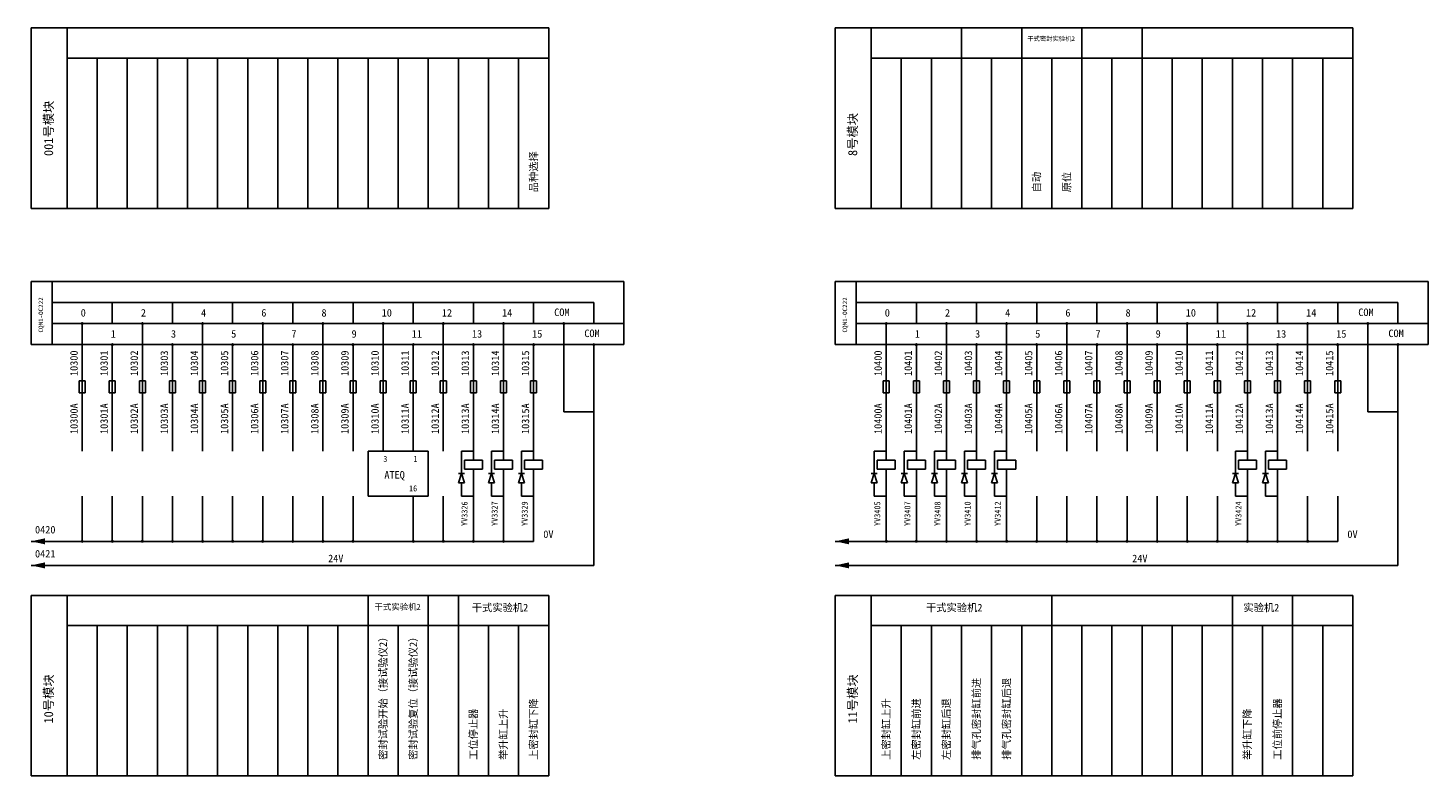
# Model space of a CAD drawing. Header units: millimetres. Extents: x 238 to 703, y -83 to 446.
# Tile 1 of 3: x 238 to 703, y -83 to 166. Entities that reach past the tile are written whole.
import ezdxf

# ---------------------------------------------------------------- set-up
doc = ezdxf.new("R2010")
doc.units = ezdxf.units.MM
doc.header["$LTSCALE"] = 0.1

msp = doc.modelspace()

# ---------------------------------------------------------------- linework, layer by layer
for p, q in [((238.8, 166.12), (250.8, 166.12)), ((238.8, 106.12), (238.8, 166.12)), ((250.8, 156.12), (250.8, 166.12)), ((260.8, 166.12), (250.8, 166.12)), ((270.8, 166.12), (260.8, 166.12)), ((280.8, 166.12), (270.8, 166.12)), ((290.8, 166.12), (280.8, 166.12)), ((300.8, 166.12), (290.8, 166.12)), ((310.8, 166.12), (300.8, 166.12)), ((320.8, 166.12), (310.8, 166.12)), ((330.8, 166.12), (320.8, 166.12)), ((340.8, 166.12), (330.8, 166.12)), ((350.8, 166.12), (340.8, 166.12)), ((360.8, 166.12), (350.8, 166.12)), ((370.8, 166.12), (360.8, 166.12)), ((380.8, 166.12), (370.8, 166.12)), ((390.8, 166.12), (380.8, 166.12)), ((400.8, 166.12), (390.8, 166.12)), ((410.8, 166.12), (400.8, 166.12)), ((410.8, 156.12), (410.8, 166.12)), ((505.97, 106.12), (505.97, 166.12)), ((505.97, 166.12), (517.97, 166.12)), ((527.97, 166.12), (517.97, 166.12)), ((517.97, 156.12), (517.97, 166.12)), ((537.97, 166.12), (527.97, 166.12)), ((547.97, 166.12), (537.97, 166.12)), ((557.97, 166.12), (547.97, 166.12)), ((547.97, 156.12), (547.97, 166.12)), ((567.97, 166.12), (557.97, 166.12)), ((567.97, 156.12), (567.97, 166.12)), ((577.97, 166.12), (567.97, 166.12)), ((587.97, 166.12), (577.97, 166.12)), ((587.97, 156.12), (587.97, 166.12)), ((597.97, 166.12), (587.97, 166.12)), ((607.97, 166.12), (597.97, 166.12)), ((617.97, 166.12), (607.97, 166.12)), ((607.97, 156.12), (607.97, 166.12)), ((627.97, 166.12), (617.97, 166.12)), ((637.97, 166.12), (627.97, 166.12)), ((647.97, 166.12), (637.97, 166.12)), ((657.97, 166.12), (647.97, 166.12)), ((667.97, 166.12), (657.97, 166.12)), ((677.97, 166.12), (667.97, 166.12)), ((677.97, 156.12), (677.97, 166.12)), ((250.8, 156.12), (250.8, 106.12)), ((260.8, 156.12), (250.8, 156.12)), ((270.8, 156.12), (260.8, 156.12)), ((260.8, 156.12), (260.8, 106.12)), ((260.8, 106.12), (260.8, 156.12)), ((280.8, 156.12), (270.8, 156.12)), ((270.8, 156.12), (270.8, 106.12)), ((270.8, 106.12), (270.8, 156.12)), ((290.8, 156.12), (280.8, 156.12)), ((280.8, 156.12), (280.8, 106.12)), ((280.8, 106.12), (280.8, 156.12)), ((300.8, 156.12), (290.8, 156.12)), ((290.8, 156.12), (290.8, 106.12)), ((290.8, 106.12), (290.8, 156.12)), ((310.8, 156.12), (300.8, 156.12)), ((300.8, 156.12), (300.8, 106.12)), ((300.8, 106.12), (300.8, 156.12)), ((320.8, 156.12), (310.8, 156.12)), ((310.8, 156.12), (310.8, 106.12)), ((310.8, 106.12), (310.8, 156.12)), ((330.8, 156.12), (320.8, 156.12)), ((320.8, 156.12), (320.8, 106.12)), ((320.8, 106.12), (320.8, 156.12)), ((340.8, 156.12), (330.8, 156.12)), ((330.8, 156.12), (330.8, 106.12)), ((330.8, 106.12), (330.8, 156.12)), ((350.8, 156.12), (340.8, 156.12)), ((340.8, 156.12), (340.8, 106.12)), ((340.8, 106.12), (340.8, 156.12)), ((360.8, 156.12), (350.8, 156.12)), ((350.8, 156.12), (350.8, 106.12)), ((350.8, 106.12), (350.8, 156.12)), ((370.8, 156.12), (360.8, 156.12)), ((360.8, 156.12), (360.8, 106.12)), ((360.8, 106.12), (360.8, 156.12)), ((380.8, 156.12), (370.8, 156.12)), ((370.8, 156.12), (370.8, 106.12)), ((370.8, 106.12), (370.8, 156.12)), ((390.8, 156.12), (380.8, 156.12)), ((380.8, 156.12), (380.8, 106.12)), ((380.8, 106.12), (380.8, 156.12)), ((400.8, 156.12), (390.8, 156.12)), ((390.8, 156.12), (390.8, 106.12)), ((390.8, 106.12), (390.8, 156.12)), ((410.8, 156.12), (400.8, 156.12)), ((400.8, 106.12), (400.8, 156.12)), ((410.8, 106.12), (410.8, 156.12)), ((527.97, 156.12), (517.97, 156.12)), ((517.97, 156.12), (517.97, 106.12)), ((527.97, 106.12), (527.97, 156.12)), ((527.97, 156.12), (527.97, 106.12)), ((537.97, 156.12), (527.97, 156.12)), ((537.97, 106.12), (537.97, 156.12)), ((537.97, 156.12), (537.97, 106.12)), ((547.97, 156.12), (537.97, 156.12)), ((547.97, 106.12), (547.97, 156.12)), ((547.97, 156.12), (547.97, 106.12)), ((557.97, 156.12), (547.97, 156.12)), ((557.97, 106.12), (557.97, 156.12)), ((557.97, 156.12), (557.97, 106.12)), ((567.97, 156.12), (557.97, 156.12)), ((567.97, 106.12), (567.97, 156.12)), ((567.97, 156.12), (567.97, 106.12)), ((577.97, 156.12), (567.97, 156.12)), ((577.97, 106.12), (577.97, 156.12)), ((577.97, 156.12), (577.97, 106.12)), ((587.97, 156.12), (577.97, 156.12)), ((587.97, 106.12), (587.97, 156.12)), ((587.97, 156.12), (587.97, 106.12)), ((597.97, 156.12), (587.97, 156.12)), ((597.97, 106.12), (597.97, 156.12)), ((597.97, 156.12), (597.97, 106.12)), ((607.97, 156.12), (597.97, 156.12)), ((607.97, 106.12), (607.97, 156.12)), ((607.97, 156.12), (607.97, 106.12)), ((617.97, 156.12), (607.97, 156.12)), ((617.97, 106.12), (617.97, 156.12)), ((617.97, 156.12), (617.97, 106.12)), ((627.97, 156.12), (617.97, 156.12)), ((627.97, 106.12), (627.97, 156.12)), ((627.97, 156.12), (627.97, 106.12)), ((637.97, 156.12), (627.97, 156.12)), ((637.97, 106.12), (637.97, 156.12)), ((637.97, 156.12), (637.97, 106.12)), ((647.97, 156.12), (637.97, 156.12)), ((647.97, 106.12), (647.97, 156.12)), ((647.97, 156.12), (647.97, 106.12)), ((657.97, 156.12), (647.97, 156.12)), ((657.97, 106.12), (657.97, 156.12)), ((657.97, 156.12), (657.97, 106.12)), ((667.97, 156.12), (657.97, 156.12)), ((667.97, 106.12), (667.97, 156.12)), ((677.97, 156.12), (667.97, 156.12)), ((677.97, 106.12), (677.97, 156.12)), ((400.8, 148.12), (400.8, 106.12)), ((667.97, 148.12), (667.97, 106.12)), ((238.8, 106.12), (250.8, 106.12)), ((250.8, 106.12), (260.8, 106.12)), ((260.8, 106.12), (270.8, 106.12)), ((270.8, 106.12), (280.8, 106.12)), ((280.8, 106.12), (290.8, 106.12)), ((290.8, 106.12), (300.8, 106.12)), ((300.8, 106.12), (310.8, 106.12)), ((310.8, 106.12), (320.8, 106.12)), ((320.8, 106.12), (330.8, 106.12)), ((330.8, 106.12), (340.8, 106.12)), ((340.8, 106.12), (350.8, 106.12)), ((350.8, 106.12), (360.8, 106.12)), ((360.8, 106.12), (370.8, 106.12)), ((370.8, 106.12), (380.8, 106.12)), ((380.8, 106.12), (390.8, 106.12)), ((390.8, 106.12), (400.8, 106.12)), ((400.8, 106.12), (410.8, 106.12)), ((505.97, 106.12), (517.97, 106.12)), ((517.97, 106.12), (527.97, 106.12)), ((527.97, 106.12), (537.97, 106.12)), ((537.97, 106.12), (547.97, 106.12)), ((547.97, 106.12), (557.97, 106.12)), ((557.97, 106.12), (567.97, 106.12)), ((567.97, 106.12), (577.97, 106.12)), ((577.97, 106.12), (587.97, 106.12)), ((587.97, 106.12), (597.97, 106.12)), ((597.97, 106.12), (607.97, 106.12)), ((607.97, 106.12), (617.97, 106.12)), ((617.97, 106.12), (627.97, 106.12)), ((627.97, 106.12), (637.97, 106.12)), ((637.97, 106.12), (647.97, 106.12)), ((647.97, 106.12), (657.97, 106.12)), ((657.97, 106.12), (667.97, 106.12)), ((667.97, 106.12), (677.97, 106.12)), ((238.8, 60.87), (238.8, 81.87)), ((245.8, 81.87), (238.8, 81.87)), ((245.8, 81.87), (435.8, 81.87)), ((245.8, 81.87), (245.8, 60.87)), ((435.8, 74.87), (435.8, 81.87)), ((512.97, 81.87), (505.97, 81.87)), ((505.97, 60.87), (505.97, 81.87)), ((512.97, 81.87), (512.97, 60.87)), ((512.97, 81.87), (702.97, 81.87)), ((702.97, 74.87), (702.97, 81.87)), ((425.8, 74.87), (245.8, 74.87)), ((265.8, 74.87), (265.8, 67.87)), ((285.8, 74.87), (285.8, 67.87)), ((305.8, 74.87), (305.8, 67.87)), ((325.8, 74.87), (325.8, 67.87)), ((345.8, 74.87), (345.8, 67.87)), ((365.8, 74.87), (365.8, 67.87)), ((385.8, 74.87), (385.8, 67.87)), ((405.8, 74.87), (405.8, 67.87)), ((425.8, 74.87), (425.8, 67.87)), ((435.8, 67.87), (435.8, 74.87)), ((692.97, 74.87), (512.97, 74.87)), ((532.97, 74.87), (532.97, 67.87)), ((552.97, 74.87), (552.97, 67.87)), ((572.97, 74.87), (572.97, 67.87)), ((592.97, 74.87), (592.97, 67.87)), ((612.97, 74.87), (612.97, 67.87)), ((632.97, 74.87), (632.97, 67.87)), ((652.97, 74.87), (652.97, 67.87)), ((672.97, 74.87), (672.97, 67.87)), ((692.97, 74.87), (692.97, 67.87)), ((702.97, 67.87), (702.97, 74.87)), ((435.8, 67.87), (245.8, 67.87)), ((255.8, 67.87), (255.8, 60.87)), ((275.8, 60.87), (275.8, 67.87)), ((275.8, 67.87), (275.8, 60.87)), ((295.8, 60.87), (295.8, 67.87)), ((295.8, 67.87), (295.8, 60.87)), ((315.8, 60.87), (315.8, 67.87)), ((315.8, 67.87), (315.8, 60.87)), ((335.8, 60.87), (335.8, 67.87)), ((335.8, 67.87), (335.8, 60.87)), ((355.8, 60.87), (355.8, 67.87)), ((355.8, 67.87), (355.8, 60.87)), ((375.8, 60.87), (375.8, 67.87)), ((375.8, 67.87), (375.8, 60.87)), ((395.8, 60.87), (395.8, 67.87)), ((395.8, 67.87), (395.8, 60.87)), ((415.8, 60.87), (415.8, 67.87)), ((435.8, 60.87), (435.8, 67.87)), ((702.97, 67.87), (512.97, 67.87)), ((522.97, 67.87), (522.97, 60.87)), ((542.97, 67.87), (542.97, 60.87)), ((542.97, 60.87), (542.97, 67.87)), ((562.97, 67.87), (562.97, 60.87)), ((562.97, 60.87), (562.97, 67.87)), ((582.97, 67.87), (582.97, 60.87)), ((582.97, 60.87), (582.97, 67.87)), ((602.97, 67.87), (602.97, 60.87)), ((602.97, 60.87), (602.97, 67.87)), ((622.97, 67.87), (622.97, 60.87)), ((622.97, 60.87), (622.97, 67.87)), ((642.97, 67.87), (642.97, 60.87)), ((642.97, 60.87), (642.97, 67.87)), ((662.97, 67.87), (662.97, 60.87)), ((662.97, 60.87), (662.97, 67.87)), ((682.97, 60.87), (682.97, 67.87)), ((702.97, 60.87), (702.97, 67.87)), ((238.8, 60.87), (255.8, 60.87)), ((255.8, 25.49), (255.8, 60.87)), ((435.8, 60.87), (255.8, 60.87)), ((265.8, 25.49), (265.8, 60.87)), ((275.8, 25.49), (275.8, 60.87)), ((285.8, 25.49), (285.8, 60.87)), ((295.8, 25.49), (295.8, 60.87)), ((305.8, 25.49), (305.8, 60.87)), ((315.8, 25.49), (315.8, 60.87)), ((325.8, 25.49), (325.8, 60.87)), ((335.8, 25.49), (335.8, 60.87)), ((345.8, 25.49), (345.8, 60.87)), ((355.8, 25.49), (355.8, 60.87)), ((365.8, 25.49), (365.8, 60.87)), ((375.8, 25.49), (375.8, 60.87)), ((385.8, 25.49), (385.8, 60.87)), ((395.8, 25.49), (395.8, 60.87)), ((405.8, 25.49), (405.8, 60.87)), ((415.8, 60.87), (415.8, 38.49)), ((425.8, 60.87), (425.8, -12.51)), ((505.97, 60.87), (522.97, 60.87)), ((702.97, 60.87), (522.97, 60.87)), ((522.97, 25.49), (522.97, 60.87)), ((532.97, 25.49), (532.97, 60.87)), ((542.97, 25.49), (542.97, 60.87)), ((552.97, 25.49), (552.97, 60.87)), ((562.97, 25.49), (562.97, 60.87)), ((572.97, 25.49), (572.97, 60.87)), ((582.97, 25.49), (582.97, 60.87)), ((592.97, 25.49), (592.97, 60.87)), ((602.97, 25.49), (602.97, 60.87)), ((612.97, 25.49), (612.97, 60.87)), ((622.97, 25.49), (622.97, 60.87)), ((632.97, 25.49), (632.97, 60.87)), ((642.97, 25.49), (642.97, 60.87)), ((652.97, 25.49), (652.97, 60.87)), ((662.97, 25.49), (662.97, 60.87)), ((672.97, 25.49), (672.97, 60.87)), ((682.97, 60.87), (682.97, 38.49)), ((692.97, 60.87), (692.97, -12.51)), ((256.8, 48.87), (254.8, 48.87)), ((254.8, 48.87), (254.8, 44.87)), ((256.8, 44.87), (256.8, 48.87)), ((264.8, 48.87), (264.8, 44.87)), ((266.8, 48.87), (264.8, 48.87)), ((265.8, 50.49), (265.8, 25.49)), ((266.8, 44.87), (266.8, 48.87)), ((274.8, 48.87), (274.8, 44.87)), ((276.8, 48.87), (274.8, 48.87)), ((276.8, 44.87), (276.8, 48.87)), ((284.8, 48.87), (284.8, 44.87)), ((286.8, 48.87), (284.8, 48.87)), ((286.8, 44.87), (286.8, 48.87)), ((294.8, 48.87), (294.8, 44.87)), ((296.8, 48.87), (294.8, 48.87)), ((296.8, 44.87), (296.8, 48.87)), ((304.8, 48.87), (304.8, 44.87)), ((306.8, 48.87), (304.8, 48.87)), ((305.8, 50.49), (305.8, 25.49)), ((306.8, 44.87), (306.8, 48.87)), ((314.8, 48.87), (314.8, 44.87)), ((316.8, 48.87), (314.8, 48.87)), ((316.8, 44.87), (316.8, 48.87)), ((324.8, 48.87), (324.8, 44.87)), ((326.8, 48.87), (324.8, 48.87)), ((325.8, 50.49), (325.8, 25.49)), ((326.8, 44.87), (326.8, 48.87)), ((334.8, 48.87), (334.8, 44.87)), ((336.8, 48.87), (334.8, 48.87)), ((336.8, 44.87), (336.8, 48.87)), ((344.8, 48.87), (344.8, 44.87)), ((346.8, 48.87), (344.8, 48.87)), ((345.8, 50.49), (345.8, 25.49)), ((346.8, 44.87), (346.8, 48.87)), ((354.8, 48.87), (354.8, 44.87)), ((356.8, 48.87), (354.8, 48.87)), ((356.8, 44.87), (356.8, 48.87)), ((364.8, 48.87), (364.8, 44.87)), ((366.8, 48.87), (364.8, 48.87)), ((365.8, 50.49), (365.8, 25.49)), ((366.8, 44.87), (366.8, 48.87)), ((374.8, 48.87), (374.8, 44.87)), ((376.8, 48.87), (374.8, 48.87)), ((376.8, 44.87), (376.8, 48.87)), ((384.8, 48.87), (384.8, 44.87)), ((386.8, 48.87), (384.8, 48.87)), ((385.8, 50.49), (385.8, 25.49)), ((386.8, 44.87), (386.8, 48.87)), ((394.8, 48.87), (394.8, 44.87)), ((396.8, 48.87), (394.8, 48.87)), ((396.8, 44.87), (396.8, 48.87)), ((404.8, 48.87), (404.8, 44.87)), ((406.8, 48.87), (404.8, 48.87)), ((405.8, 50.49), (405.8, 25.49)), ((406.8, 44.87), (406.8, 48.87)), ((521.97, 48.87), (521.97, 44.87)), ((523.97, 48.87), (521.97, 48.87)), ((523.97, 44.87), (523.97, 48.87)), ((533.97, 48.87), (531.97, 48.87)), ((531.97, 48.87), (531.97, 44.87)), ((532.97, 50.49), (532.97, 25.49)), ((533.97, 44.87), (533.97, 48.87)), ((543.97, 48.87), (541.97, 48.87)), ((541.97, 48.87), (541.97, 44.87)), ((543.97, 44.87), (543.97, 48.87)), ((553.97, 48.87), (551.97, 48.87)), ((551.97, 48.87), (551.97, 44.87)), ((553.97, 44.87), (553.97, 48.87)), ((563.97, 48.87), (561.97, 48.87)), ((561.97, 48.87), (561.97, 44.87)), ((563.97, 44.87), (563.97, 48.87)), ((573.97, 48.87), (571.97, 48.87)), ((571.97, 48.87), (571.97, 44.87)), ((572.97, 50.49), (572.97, 25.49)), ((573.97, 44.87), (573.97, 48.87)), ((583.97, 48.87), (581.97, 48.87)), ((581.97, 48.87), (581.97, 44.87)), ((583.97, 44.87), (583.97, 48.87)), ((593.97, 48.87), (591.97, 48.87)), ((591.97, 48.87), (591.97, 44.87)), ((592.97, 50.49), (592.97, 25.49)), ((593.97, 44.87), (593.97, 48.87)), ((603.97, 48.87), (601.97, 48.87)), ((601.97, 48.87), (601.97, 44.87)), ((603.97, 44.87), (603.97, 48.87)), ((613.97, 48.87), (611.97, 48.87)), ((611.97, 48.87), (611.97, 44.87)), ((612.97, 50.49), (612.97, 25.49)), ((613.97, 44.87), (613.97, 48.87)), ((623.97, 48.87), (621.97, 48.87)), ((621.97, 48.87), (621.97, 44.87)), ((623.97, 44.87), (623.97, 48.87)), ((633.97, 48.87), (631.97, 48.87)), ((631.97, 48.87), (631.97, 44.87)), ((632.97, 50.49), (632.97, 25.49)), ((633.97, 44.87), (633.97, 48.87)), ((643.97, 48.87), (641.97, 48.87)), ((641.97, 48.87), (641.97, 44.87)), ((643.97, 44.87), (643.97, 48.87)), ((653.97, 48.87), (651.97, 48.87)), ((651.97, 48.87), (651.97, 44.87)), ((652.97, 50.49), (652.97, 25.49)), ((653.97, 44.87), (653.97, 48.87)), ((663.97, 48.87), (661.97, 48.87)), ((661.97, 48.87), (661.97, 44.87)), ((663.97, 44.87), (663.97, 48.87)), ((673.97, 48.87), (671.97, 48.87)), ((671.97, 48.87), (671.97, 44.87)), ((672.97, 50.49), (672.97, 25.49)), ((673.97, 44.87), (673.97, 48.87)), ((254.8, 44.87), (256.8, 44.87)), ((264.8, 44.87), (266.8, 44.87)), ((274.8, 44.87), (276.8, 44.87)), ((275.8, 43.49), (275.8, 25.49)), ((284.8, 44.87), (286.8, 44.87)), ((285.8, 43.49), (285.8, 25.49)), ((294.8, 44.87), (296.8, 44.87)), ((295.8, 43.49), (295.8, 25.49)), ((304.8, 44.87), (306.8, 44.87)), ((314.8, 44.87), (316.8, 44.87)), ((315.8, 43.49), (315.8, 25.49)), ((324.8, 44.87), (326.8, 44.87)), ((334.8, 44.87), (336.8, 44.87)), ((335.8, 43.49), (335.8, 25.49)), ((344.8, 44.87), (346.8, 44.87)), ((354.8, 44.87), (356.8, 44.87)), ((355.8, 43.49), (355.8, 25.49)), ((364.8, 44.87), (366.8, 44.87)), ((374.8, 44.87), (376.8, 44.87)), ((375.8, 43.49), (375.8, 25.49)), ((384.8, 44.87), (386.8, 44.87)), ((394.8, 44.87), (396.8, 44.87)), ((395.8, 43.49), (395.8, 25.49)), ((404.8, 44.87), (406.8, 44.87)), ((521.97, 44.87), (523.97, 44.87)), ((531.97, 44.87), (533.97, 44.87)), ((541.97, 44.87), (543.97, 44.87)), ((542.97, 43.49), (542.97, 25.49)), ((551.97, 44.87), (553.97, 44.87)), ((552.97, 43.49), (552.97, 25.49)), ((561.97, 44.87), (563.97, 44.87)), ((562.97, 43.49), (562.97, 25.49)), ((571.97, 44.87), (573.97, 44.87)), ((581.97, 44.87), (583.97, 44.87)), ((582.97, 43.49), (582.97, 25.49)), ((591.97, 44.87), (593.97, 44.87)), ((601.97, 44.87), (603.97, 44.87)), ((602.97, 43.49), (602.97, 25.49)), ((611.97, 44.87), (613.97, 44.87)), ((621.97, 44.87), (623.97, 44.87)), ((622.97, 43.49), (622.97, 25.49)), ((631.97, 44.87), (633.97, 44.87)), ((641.97, 44.87), (643.97, 44.87)), ((642.97, 43.49), (642.97, 25.49)), ((651.97, 44.87), (653.97, 44.87)), ((661.97, 44.87), (663.97, 44.87)), ((662.97, 43.49), (662.97, 25.49)), ((671.97, 44.87), (673.97, 44.87)), ((425.8, 38.49), (415.8, 38.49)), ((692.97, 38.49), (682.97, 38.49)), ((385.8, 25.49), (381.8, 25.49)), ((381.8, 25.49), (381.8, 17.99)), ((385.8, 25.49), (385.8, 22.49)), ((391.8, 25.49), (391.8, 17.99)), ((395.8, 25.49), (391.8, 25.49)), ((395.8, 25.49), (395.8, 22.49)), ((401.8, 25.49), (401.8, 17.99)), ((405.8, 25.49), (401.8, 25.49)), ((405.8, 25.49), (405.8, 22.49)), ((522.97, 25.49), (518.97, 25.49)), ((518.97, 25.49), (518.97, 17.99)), ((522.97, 25.49), (522.97, 22.49)), ((532.97, 25.49), (528.97, 25.49)), ((528.97, 25.49), (528.97, 17.99)), ((532.97, 25.49), (532.97, 22.49)), ((542.97, 25.49), (538.97, 25.49)), ((538.97, 25.49), (538.97, 17.99)), ((542.97, 25.49), (542.97, 22.49)), ((552.97, 25.49), (548.97, 25.49)), ((548.97, 25.49), (548.97, 17.99)), ((552.97, 25.49), (552.97, 22.49)), ((562.97, 25.49), (558.97, 25.49)), ((558.97, 25.49), (558.97, 17.99)), ((562.97, 25.49), (562.97, 22.49)), ((642.97, 25.49), (638.97, 25.49)), ((638.97, 25.49), (638.97, 17.99)), ((642.97, 25.49), (642.97, 22.49)), ((648.97, 25.49), (648.97, 17.99)), ((652.97, 25.49), (648.97, 25.49)), ((652.97, 25.49), (652.97, 22.49)), ((382.8, 22.49), (382.8, 19.49)), ((388.8, 22.49), (382.8, 22.49)), ((382.8, 19.49), (388.8, 19.49)), ((385.8, 10.49), (385.8, 19.49)), ((388.8, 19.49), (388.8, 22.49)), ((398.8, 22.49), (392.8, 22.49)), ((392.8, 22.49), (392.8, 19.49)), ((392.8, 19.49), (398.8, 19.49)), ((395.8, 10.49), (395.8, 19.49)), ((398.8, 19.49), (398.8, 22.49)), ((408.8, 22.49), (402.8, 22.49)), ((402.8, 22.49), (402.8, 19.49)), ((402.8, 19.49), (408.8, 19.49)), ((405.8, 10.49), (405.8, 19.49)), ((408.8, 19.49), (408.8, 22.49)), ((519.97, 22.49), (519.97, 19.49)), ((525.97, 22.49), (519.97, 22.49)), ((519.97, 19.49), (525.97, 19.49)), ((522.97, 10.49), (522.97, 19.49)), ((525.97, 19.49), (525.97, 22.49)), ((529.97, 22.49), (529.97, 19.49)), ((535.97, 22.49), (529.97, 22.49)), ((529.97, 19.49), (535.97, 19.49)), ((532.97, 10.49), (532.97, 19.49)), ((535.97, 19.49), (535.97, 22.49)), ((539.97, 22.49), (539.97, 19.49)), ((545.97, 22.49), (539.97, 22.49)), ((539.97, 19.49), (545.97, 19.49)), ((542.97, 10.49), (542.97, 19.49)), ((545.97, 19.49), (545.97, 22.49)), ((549.97, 22.49), (549.97, 19.49)), ((555.97, 22.49), (549.97, 22.49)), ((549.97, 19.49), (555.97, 19.49)), ((552.97, 10.49), (552.97, 19.49)), ((555.97, 19.49), (555.97, 22.49)), ((559.97, 22.49), (559.97, 19.49)), ((565.97, 22.49), (559.97, 22.49)), ((559.97, 19.49), (565.97, 19.49)), ((562.97, 10.49), (562.97, 19.49)), ((565.97, 19.49), (565.97, 22.49)), ((639.97, 22.49), (639.97, 19.49)), ((645.97, 22.49), (639.97, 22.49)), ((639.97, 19.49), (645.97, 19.49)), ((642.97, 10.49), (642.97, 19.49)), ((645.97, 19.49), (645.97, 22.49)), ((655.97, 22.49), (649.97, 22.49)), ((649.97, 22.49), (649.97, 19.49)), ((649.97, 19.49), (655.97, 19.49)), ((652.97, 10.49), (652.97, 19.49)), ((655.97, 19.49), (655.97, 22.49)), ((380.8, 17.99), (382.8, 17.99)), ((381.8, 17.99), (380.8, 14.99)), ((382.8, 14.99), (380.8, 14.99)), ((381.8, 17.99), (382.8, 14.99)), ((381.8, 14.99), (381.8, 10.49)), ((391.8, 17.99), (390.8, 14.99)), ((390.8, 17.99), (392.8, 17.99)), ((392.8, 14.99), (390.8, 14.99)), ((391.8, 17.99), (392.8, 14.99)), ((391.8, 14.99), (391.8, 10.49)), ((401.8, 17.99), (400.8, 14.99)), ((400.8, 17.99), (402.8, 17.99)), ((402.8, 14.99), (400.8, 14.99)), ((401.8, 17.99), (402.8, 14.99)), ((401.8, 14.99), (401.8, 10.49)), ((517.97, 17.99), (519.97, 17.99)), ((518.97, 17.99), (517.97, 14.99)), ((519.97, 14.99), (517.97, 14.99)), ((518.97, 17.99), (519.97, 14.99)), ((518.97, 14.99), (518.97, 10.49)), ((527.97, 17.99), (529.97, 17.99)), ((528.97, 17.99), (527.97, 14.99)), ((529.97, 14.99), (527.97, 14.99)), ((528.97, 17.99), (529.97, 14.99)), ((528.97, 14.99), (528.97, 10.49)), ((537.97, 17.99), (539.97, 17.99)), ((538.97, 17.99), (537.97, 14.99)), ((539.97, 14.99), (537.97, 14.99)), ((538.97, 17.99), (539.97, 14.99)), ((538.97, 14.99), (538.97, 10.49)), ((547.97, 17.99), (549.97, 17.99)), ((548.97, 17.99), (547.97, 14.99)), ((549.97, 14.99), (547.97, 14.99)), ((548.97, 17.99), (549.97, 14.99)), ((548.97, 14.99), (548.97, 10.49)), ((557.97, 17.99), (559.97, 17.99)), ((558.97, 17.99), (557.97, 14.99)), ((559.97, 14.99), (557.97, 14.99)), ((558.97, 17.99), (559.97, 14.99)), ((558.97, 14.99), (558.97, 10.49)), ((637.97, 17.99), (639.97, 17.99)), ((638.97, 17.99), (637.97, 14.99)), ((639.97, 14.99), (637.97, 14.99)), ((638.97, 17.99), (639.97, 14.99)), ((638.97, 14.99), (638.97, 10.49)), ((648.97, 17.99), (647.97, 14.99)), ((647.97, 17.99), (649.97, 17.99)), ((649.97, 14.99), (647.97, 14.99)), ((648.97, 17.99), (649.97, 14.99)), ((648.97, 14.99), (648.97, 10.49)), ((255.8, 10.49), (255.8, -4.51)), ((265.8, 10.49), (265.8, -4.51)), ((275.8, 10.49), (275.8, -4.51)), ((285.8, 10.49), (285.8, -4.51)), ((295.8, 10.49), (295.8, -4.51)), ((305.8, 10.49), (305.8, -4.51)), ((315.8, 10.49), (315.8, -4.51)), ((325.8, 10.49), (325.8, -4.51)), ((335.8, 10.49), (335.8, -4.51)), ((345.8, 10.49), (345.8, -4.51)), ((365.8, 10.49), (365.8, -4.51)), ((375.8, 10.49), (375.8, -4.51)), ((381.8, 10.49), (385.8, 10.49)), ((385.8, 10.49), (385.8, -4.51)), ((391.8, 10.49), (395.8, 10.49)), ((395.8, 10.49), (395.8, -4.51)), ((401.8, 10.49), (405.8, 10.49)), ((405.8, 10.49), (405.8, -4.51)), ((518.97, 10.49), (522.97, 10.49)), ((522.97, 10.49), (522.97, -4.51)), ((528.97, 10.49), (532.97, 10.49)), ((532.97, 10.49), (532.97, -4.51)), ((538.97, 10.49), (542.97, 10.49)), ((542.97, 10.49), (542.97, -4.51)), ((548.97, 10.49), (552.97, 10.49)), ((552.97, 10.49), (552.97, -4.51)), ((558.97, 10.49), (562.97, 10.49)), ((562.97, 10.49), (562.97, -4.51)), ((572.97, 10.49), (572.97, -4.51)), ((582.97, 10.49), (582.97, -4.51)), ((592.97, 10.49), (592.97, -4.51)), ((602.97, 10.49), (602.97, -4.51)), ((612.97, 10.49), (612.97, -4.51)), ((622.97, 10.49), (622.97, -4.51)), ((632.97, 10.49), (632.97, -4.51)), ((638.97, 10.49), (642.97, 10.49)), ((642.97, 10.49), (642.97, -4.51)), ((648.97, 10.49), (652.97, 10.49)), ((652.97, 10.49), (652.97, -4.51)), ((662.97, 10.49), (662.97, -4.51)), ((672.97, 10.49), (672.97, -4.51)), ((238.8, -4.51), (405.8, -4.51)), ((505.97, -4.51), (672.97, -4.51)), ((425.8, -12.51), (238.8, -12.51)), ((692.97, -12.51), (505.97, -12.51)), ((238.8, -82.51), (238.8, -22.51)), ((238.8, -22.51), (250.8, -22.51)), ((260.8, -22.51), (250.8, -22.51)), ((250.8, -32.51), (250.8, -22.51)), ((270.8, -22.51), (260.8, -22.51)), ((280.8, -22.51), (270.8, -22.51)), ((290.8, -22.51), (280.8, -22.51)), ((300.8, -22.51), (290.8, -22.51)), ((310.8, -22.51), (300.8, -22.51)), ((320.8, -22.51), (310.8, -22.51)), ((330.8, -22.51), (320.8, -22.51)), ((340.8, -22.51), (330.8, -22.51)), ((350.8, -22.51), (340.8, -22.51)), ((360.8, -22.51), (350.8, -22.51)), ((350.8, -22.51), (350.8, -32.51)), ((370.8, -22.51), (360.8, -22.51)), ((380.8, -22.51), (370.8, -22.51)), ((370.8, -22.51), (370.8, -32.51)), ((390.8, -22.51), (380.8, -22.51)), ((380.8, -32.51), (380.8, -22.51)), ((400.8, -22.51), (390.8, -22.51)), ((410.8, -22.51), (400.8, -22.51)), ((410.8, -32.51), (410.8, -22.51)), ((505.97, -22.51), (517.97, -22.51)), ((505.97, -82.51), (505.97, -22.51)), ((517.97, -32.51), (517.97, -22.51)), ((527.97, -22.51), (517.97, -22.51)), ((537.97, -22.51), (527.97, -22.51)), ((547.97, -22.51), (537.97, -22.51)), ((557.97, -22.51), (547.97, -22.51)), ((567.97, -22.51), (557.97, -22.51)), ((577.97, -22.51), (567.97, -22.51)), ((587.97, -22.51), (577.97, -22.51)), ((577.97, -32.51), (577.97, -22.51)), ((597.97, -22.51), (587.97, -22.51)), ((607.97, -22.51), (597.97, -22.51)), ((617.97, -22.51), (607.97, -22.51)), ((627.97, -22.51), (617.97, -22.51)), ((637.97, -22.51), (627.97, -22.51)), ((647.97, -22.51), (637.97, -22.51)), ((637.97, -32.51), (637.97, -22.51)), ((657.97, -22.51), (647.97, -22.51)), ((667.97, -22.51), (657.97, -22.51)), ((657.97, -32.51), (657.97, -22.51)), ((677.97, -22.51), (667.97, -22.51)), ((677.97, -32.51), (677.97, -22.51)), ((260.8, -32.51), (250.8, -32.51)), ((250.8, -32.51), (250.8, -82.51)), ((260.8, -82.51), (260.8, -32.51)), ((260.8, -32.51), (260.8, -82.51)), ((270.8, -32.51), (260.8, -32.51)), ((270.8, -82.51), (270.8, -32.51)), ((270.8, -32.51), (270.8, -82.51)), ((280.8, -32.51), (270.8, -32.51)), ((280.8, -82.51), (280.8, -32.51)), ((280.8, -32.51), (280.8, -82.51)), ((290.8, -32.51), (280.8, -32.51)), ((290.8, -82.51), (290.8, -32.51)), ((290.8, -32.51), (290.8, -82.51)), ((300.8, -32.51), (290.8, -32.51)), ((300.8, -82.51), (300.8, -32.51)), ((300.8, -32.51), (300.8, -82.51)), ((310.8, -32.51), (300.8, -32.51)), ((310.8, -82.51), (310.8, -32.51)), ((310.8, -32.51), (310.8, -82.51)), ((320.8, -32.51), (310.8, -32.51)), ((320.8, -82.51), (320.8, -32.51)), ((320.8, -32.51), (320.8, -82.51)), ((330.8, -32.51), (320.8, -32.51)), ((330.8, -82.51), (330.8, -32.51)), ((330.8, -32.51), (330.8, -82.51)), ((340.8, -32.51), (330.8, -32.51)), ((340.8, -82.51), (340.8, -32.51)), ((340.8, -32.51), (340.8, -82.51)), ((350.8, -32.51), (340.8, -32.51)), ((350.8, -82.51), (350.8, -32.51)), ((350.8, -32.51), (350.8, -82.51)), ((360.8, -32.51), (350.8, -32.51)), ((360.8, -82.51), (360.8, -32.51)), ((360.8, -32.51), (360.8, -82.51)), ((370.8, -32.51), (360.8, -32.51)), ((370.8, -82.51), (370.8, -32.51)), ((370.8, -32.51), (370.8, -82.51)), ((380.8, -32.51), (370.8, -32.51)), ((380.8, -82.51), (380.8, -32.51)), ((380.8, -32.51), (380.8, -82.51)), ((390.8, -32.51), (380.8, -32.51)), ((390.8, -82.51), (390.8, -32.51)), ((390.8, -32.51), (390.8, -82.51)), ((400.8, -32.51), (390.8, -32.51)), ((400.8, -82.51), (400.8, -32.51)), ((410.8, -32.51), (400.8, -32.51)), ((410.8, -82.51), (410.8, -32.51)), ((517.97, -32.51), (517.97, -82.51)), ((527.97, -32.51), (517.97, -32.51)), ((537.97, -32.51), (527.97, -32.51)), ((527.97, -32.51), (527.97, -82.51)), ((527.97, -82.51), (527.97, -32.51)), ((547.97, -32.51), (537.97, -32.51)), ((537.97, -32.51), (537.97, -82.51)), ((537.97, -82.51), (537.97, -32.51)), ((557.97, -32.51), (547.97, -32.51)), ((547.97, -32.51), (547.97, -82.51)), ((547.97, -82.51), (547.97, -32.51)), ((567.97, -32.51), (557.97, -32.51)), ((557.97, -32.51), (557.97, -82.51)), ((557.97, -82.51), (557.97, -32.51)), ((577.97, -32.51), (567.97, -32.51)), ((567.97, -32.51), (567.97, -82.51)), ((567.97, -82.51), (567.97, -32.51)), ((587.97, -32.51), (577.97, -32.51)), ((577.97, -32.51), (577.97, -82.51)), ((577.97, -82.51), (577.97, -32.51)), ((597.97, -32.51), (587.97, -32.51)), ((587.97, -32.51), (587.97, -82.51)), ((587.97, -82.51), (587.97, -32.51)), ((607.97, -32.51), (597.97, -32.51)), ((597.97, -32.51), (597.97, -82.51)), ((597.97, -82.51), (597.97, -32.51)), ((617.97, -32.51), (607.97, -32.51)), ((607.97, -32.51), (607.97, -82.51)), ((607.97, -82.51), (607.97, -32.51)), ((627.97, -32.51), (617.97, -32.51)), ((617.97, -32.51), (617.97, -82.51)), ((617.97, -82.51), (617.97, -32.51)), ((637.97, -32.51), (627.97, -32.51)), ((627.97, -32.51), (627.97, -82.51)), ((627.97, -82.51), (627.97, -32.51)), ((647.97, -32.51), (637.97, -32.51)), ((637.97, -32.51), (637.97, -82.51)), ((637.97, -82.51), (637.97, -32.51)), ((657.97, -32.51), (647.97, -32.51)), ((647.97, -32.51), (647.97, -82.51)), ((647.97, -82.51), (647.97, -32.51)), ((667.97, -32.51), (657.97, -32.51)), ((657.97, -32.51), (657.97, -82.51)), ((657.97, -82.51), (657.97, -32.51)), ((677.97, -32.51), (667.97, -32.51)), ((667.97, -82.51), (667.97, -32.51)), ((677.97, -82.51), (677.97, -32.51)), ((400.8, -40.51), (400.8, -82.51)), ((667.97, -40.51), (667.97, -82.51)), ((238.8, -82.51), (250.8, -82.51)), ((250.8, -82.51), (260.8, -82.51)), ((260.8, -82.51), (270.8, -82.51)), ((270.8, -82.51), (280.8, -82.51)), ((280.8, -82.51), (290.8, -82.51)), ((290.8, -82.51), (300.8, -82.51)), ((300.8, -82.51), (310.8, -82.51)), ((310.8, -82.51), (320.8, -82.51)), ((320.8, -82.51), (330.8, -82.51)), ((330.8, -82.51), (340.8, -82.51)), ((340.8, -82.51), (350.8, -82.51)), ((350.8, -82.51), (360.8, -82.51)), ((360.8, -82.51), (370.8, -82.51)), ((370.8, -82.51), (380.8, -82.51)), ((380.8, -82.51), (390.8, -82.51)), ((390.8, -82.51), (400.8, -82.51)), ((400.8, -82.51), (410.8, -82.51)), ((505.97, -82.51), (517.97, -82.51)), ((517.97, -82.51), (527.97, -82.51)), ((527.97, -82.51), (537.97, -82.51)), ((537.97, -82.51), (547.97, -82.51)), ((547.97, -82.51), (557.97, -82.51)), ((557.97, -82.51), (567.97, -82.51)), ((567.97, -82.51), (577.97, -82.51)), ((577.97, -82.51), (587.97, -82.51)), ((587.97, -82.51), (597.97, -82.51)), ((597.97, -82.51), (607.97, -82.51)), ((607.97, -82.51), (617.97, -82.51)), ((617.97, -82.51), (627.97, -82.51)), ((627.97, -82.51), (637.97, -82.51)), ((637.97, -82.51), (647.97, -82.51)), ((647.97, -82.51), (657.97, -82.51)), ((657.97, -82.51), (667.97, -82.51)), ((667.97, -82.51), (677.97, -82.51))]:
    msp.add_line(p, q)
at = {"color": 1}
for p, q in [((350.8, 10.49), (350.8, 25.49)), ((350.8, 25.49), (370.8, 25.49)), ((370.8, 25.49), (370.8, 10.49)), ((370.8, 10.49), (350.8, 10.49))]:
    msp.add_line(p, q, dxfattribs=at)
at = {"const_width": 0.5}
for points in [[(255.8, 67.62, 1), (255.8, 68.12, 1)], [(275.8, 67.62, 1), (275.8, 68.12, 1)], [(295.8, 67.62, 1), (295.8, 68.12, 1)], [(315.8, 67.62, 1), (315.8, 68.12, 1)], [(335.8, 67.62, 1), (335.8, 68.12, 1)], [(355.8, 67.62, 1), (355.8, 68.12, 1)], [(375.8, 67.62, 1), (375.8, 68.12, 1)], [(395.8, 67.62, 1), (395.8, 68.12, 1)], [(415.8, 67.62, 1), (415.8, 68.12, 1)], [(522.97, 67.62, 1), (522.97, 68.12, 1)], [(542.97, 67.62, 1), (542.97, 68.12, 1)], [(562.97, 67.62, 1), (562.97, 68.12, 1)], [(582.97, 67.62, 1), (582.97, 68.12, 1)], [(602.97, 67.62, 1), (602.97, 68.12, 1)], [(622.97, 67.62, 1), (622.97, 68.12, 1)], [(642.97, 67.62, 1), (642.97, 68.12, 1)], [(662.97, 67.62, 1), (662.97, 68.12, 1)], [(682.97, 67.62, 1), (682.97, 68.12, 1)], [(265.8, 60.62, 1), (265.8, 61.12, 1)], [(285.8, 60.62, 1), (285.8, 61.12, 1)], [(305.8, 60.62, 1), (305.8, 61.12, 1)], [(325.8, 60.62, 1), (325.8, 61.12, 1)], [(345.8, 60.62, 1), (345.8, 61.12, 1)], [(365.8, 60.62, 1), (365.8, 61.12, 1)], [(385.8, 60.62, 1), (385.8, 61.12, 1)], [(405.8, 60.62, 1), (405.8, 61.12, 1)], [(425.8, 60.62, 1), (425.8, 61.12, 1)], [(532.97, 60.62, 1), (532.97, 61.12, 1)], [(552.97, 60.62, 1), (552.97, 61.12, 1)], [(572.97, 60.62, 1), (572.97, 61.12, 1)], [(592.97, 60.62, 1), (592.97, 61.12, 1)], [(612.97, 60.62, 1), (612.97, 61.12, 1)], [(632.97, 60.62, 1), (632.97, 61.12, 1)], [(652.97, 60.62, 1), (652.97, 61.12, 1)], [(672.97, 60.62, 1), (672.97, 61.12, 1)], [(692.97, 60.62, 1), (692.97, 61.12, 1)], [(255.8, -4.26, -1), (255.8, -4.76, -1)], [(265.8, -4.26, -1), (265.8, -4.76, -1)], [(275.8, -4.26, -1), (275.8, -4.76, -1)], [(285.8, -4.26, -1), (285.8, -4.76, -1)], [(295.8, -4.26, -1), (295.8, -4.76, -1)], [(305.8, -4.26, -1), (305.8, -4.76, -1)], [(315.8, -4.26, -1), (315.8, -4.76, -1)], [(325.8, -4.26, -1), (325.8, -4.76, -1)], [(335.8, -4.26, -1), (335.8, -4.76, -1)], [(345.8, -4.26, -1), (345.8, -4.76, -1)], [(365.8, -4.26, -1), (365.8, -4.76, -1)], [(375.8, -4.26, -1), (375.8, -4.76, -1)], [(385.8, -4.26, -1), (385.8, -4.76, -1)], [(395.8, -4.26, -1), (395.8, -4.76, -1)], [(522.97, -4.26, -1), (522.97, -4.76, -1)], [(532.97, -4.26, -1), (532.97, -4.76, -1)], [(542.97, -4.26, -1), (542.97, -4.76, -1)], [(552.97, -4.26, -1), (552.97, -4.76, -1)], [(562.97, -4.26, -1), (562.97, -4.76, -1)], [(572.97, -4.26, -1), (572.97, -4.76, -1)], [(582.97, -4.26, -1), (582.97, -4.76, -1)], [(592.97, -4.26, -1), (592.97, -4.76, -1)], [(602.97, -4.26, -1), (602.97, -4.76, -1)], [(612.97, -4.26, -1), (612.97, -4.76, -1)], [(622.97, -4.26, -1), (622.97, -4.76, -1)], [(632.97, -4.26, -1), (632.97, -4.76, -1)], [(642.97, -4.26, -1), (642.97, -4.76, -1)], [(652.97, -4.26, -1), (652.97, -4.76, -1)], [(662.97, -4.26, -1), (662.97, -4.76, -1)]]:
    msp.add_lwpolyline(points, format="xyb", close=True, dxfattribs=at)
for points in [[(238.8, -4.51, 0, 2, 0), (243.44, -4.51, 2, 2, 0)], [(505.97, -4.51, 0, 2, 0), (510.61, -4.51, 2, 2, 0)], [(238.8, -12.51, 0, 2, 0), (243.44, -12.51, 2, 2, 0)], [(505.97, -12.51, 0, 2, 0), (510.61, -12.51, 2, 2, 0)]]:
    msp.add_lwpolyline(points, format="xyseb")

# ---------------------------------------------------------------- texts
for s, insert, char_height, width, attachment_point in [('{\\fSimSun|b0|i0|c134|p54;\\H0.6x;干式密封实验机2}', (569.81, 163.34), 2.5, 30.5205, 1), ('0', (255.31, 72.7), 2.5, 4.2197, 1), ('2', (275.31, 72.7), 2.5, 4.2197, 1), ('4', (295.31, 72.7), 2.5, 4.2197, 1), ('6', (315.31, 72.7), 2.5, 4.2197, 1), ('8', (335.31, 72.7), 2.5, 4.2197, 1), ('10', (355.31, 72.7), 2.5, 4.2197, 1), ('12', (375.31, 72.7), 2.5, 4.2197, 1), ('14', (395.31, 72.7), 2.5, 4.2197, 1), ('COM', (412.64, 72.88), 2.5, 10.875, 1), ('0', (522.47, 72.7), 2.5, 4.2197, 1), ('2', (542.47, 72.7), 2.5, 4.2197, 1), ('4', (562.47, 72.7), 2.5, 4.2197, 1), ('6', (582.47, 72.7), 2.5, 4.2197, 1), ('8', (602.47, 72.7), 2.5, 4.2197, 1), ('10', (622.47, 72.7), 2.5, 4.2197, 1), ('12', (642.47, 72.7), 2.5, 4.2197, 1), ('14', (662.47, 72.7), 2.5, 4.2197, 1), ('COM', (679.8, 72.88), 2.5, 10.875, 1), ('1', (265.31, 65.7), 2.5, 4.2197, 1), ('3', (285.31, 65.7), 2.5, 4.2197, 1), ('5', (305.31, 65.7), 2.5, 4.2197, 1), ('7', (325.31, 65.7), 2.5, 4.2197, 1), ('9', (345.31, 65.7), 2.5, 4.2197, 1), ('11', (365.31, 65.7), 2.5, 4.2197, 1), ('13', (385.31, 65.7), 2.5, 4.2197, 1), ('15', (405.31, 65.7), 2.5, 4.2197, 1), ('COM', (422.64, 65.88), 2.5, 10.875, 1), ('1', (532.47, 65.7), 2.5, 4.2197, 1), ('3', (552.47, 65.7), 2.5, 4.2197, 1), ('5', (572.47, 65.7), 2.5, 4.2197, 1), ('7', (592.47, 65.7), 2.5, 4.2197, 1), ('9', (612.47, 65.7), 2.5, 4.2197, 1), ('11', (632.47, 65.7), 2.5, 4.2197, 1), ('13', (652.47, 65.7), 2.5, 4.2197, 1), ('15', (672.47, 65.7), 2.5, 4.2197, 1), ('COM', (689.8, 65.88), 2.5, 10.875, 1), ('0420', (240.13, -1.92), 2.5, 9.9722, 7), ('0V', (409.01, -3.44), 2.5, 9.9722, 7), ('0V', (676.18, -3.44), 2.5, 9.9722, 7), ('0421', (240.13, -9.92), 2.5, 9.9722, 7), ('24V', (337.5, -11.44), 2.5, 9.9722, 7), ('24V', (604.67, -11.44), 2.5, 9.9722, 7), ('{\\fSimSun|b0|i0|c134|p54;干式实验机2}', (352.93, -25.3), 2, 30.5205, 1), ('{\\fSimSun|b0|i0|c134|p54;干式实验机2}', (385.26, -25.3), 2.5, 30.5205, 1), ('{\\fSimSun|b0|i0|c134|p54;干式实验机2}', (536.17, -25.3), 2.5, 30.5205, 1), ('{\\fSimSun|b0|i0|c134|p54;实验机2}', (641.63, -25.3), 2.5, 30.5205, 1)]:
    msp.add_mtext(s, dxfattribs=dict(insert=insert, char_height=char_height, width=width, attachment_point=attachment_point))
at = {"rotation": 90}
for s, insert, char_height, width, attachment_point in [('001{\\fSimSun|b0|i0|c134|p54;号模块}', (243.14, 123.57), 3, 30.9, 1), ('8{\\fSimSun|b0|i0|c134|p54;号模块}', (510.3, 123.57), 3, 30.9, 1), ('{\\fSimSun|b0|i0|c134|p54;品种选择}', (404.54, 111.49), 2.5, 25.7811, 1), ('{\\fSimSun|b0|i0|c134|p54;自动}', (571.7, 111.49), 2.5, 44.6311, 1), ('{\\fSimSun|b0|i0|c134|p54;原位}', (581.7, 111.49), 2.5, 44.6311, 1), ('{\\H0.6x;CQM1-OC222}', (241.31, 64.89), 2.5, 13.9268, 1), ('{\\H0.6x;CQM1-OC222}', (508.47, 64.89), 2.5, 13.9268, 1), ('10300', (251.82, 58.93), 2.5, 21.9269, 3), ('10301', (261.82, 58.93), 2.5, 21.9269, 3), ('10302', (271.82, 58.93), 2.5, 21.9269, 3), ('10303', (281.82, 58.93), 2.5, 21.9269, 3), ('10304', (291.82, 58.93), 2.5, 21.9269, 3), ('10305', (301.82, 58.93), 2.5, 21.9269, 3), ('10306', (311.82, 58.93), 2.5, 21.9269, 3), ('10307', (321.82, 58.93), 2.5, 21.9269, 3), ('10308', (331.82, 58.93), 2.5, 21.9269, 3), ('10309', (341.82, 58.93), 2.5, 21.9269, 3), ('10310', (351.82, 58.93), 2.5, 21.9269, 3), ('10311', (361.82, 58.93), 2.5, 21.9269, 3), ('10312', (371.82, 58.93), 2.5, 21.9269, 3), ('10313', (381.82, 58.93), 2.5, 21.9269, 3), ('10314', (391.82, 58.93), 2.5, 21.9269, 3), ('10315', (401.82, 58.93), 2.5, 21.9269, 3), ('10400', (518.98, 58.93), 2.5, 21.9269, 3), ('10401', (528.98, 58.93), 2.5, 21.9269, 3), ('10402', (538.98, 58.93), 2.5, 21.9269, 3), ('10403', (548.98, 58.93), 2.5, 21.9269, 3), ('10404', (558.98, 58.93), 2.5, 21.9269, 3), ('10405', (568.98, 58.93), 2.5, 21.9269, 3), ('10406', (578.98, 58.93), 2.5, 21.9269, 3), ('10407', (588.98, 58.93), 2.5, 21.9269, 3), ('10408', (598.98, 58.93), 2.5, 21.9269, 3), ('10409', (608.98, 58.93), 2.5, 21.9269, 3), ('10410', (618.98, 58.93), 2.5, 21.9269, 3), ('10411', (628.98, 58.93), 2.5, 21.9269, 3), ('10412', (638.98, 58.93), 2.5, 21.9269, 3), ('10413', (648.98, 58.93), 2.5, 21.9269, 3), ('10414', (658.98, 58.93), 2.5, 21.9269, 3), ('10415', (668.98, 58.93), 2.5, 21.9269, 3), ('10300A', (251.82, 41.36), 2.5, 21.9269, 3), ('10301A', (261.82, 41.36), 2.5, 21.9269, 3), ('10302A', (271.82, 41.36), 2.5, 21.9269, 3), ('10303A', (281.82, 41.36), 2.5, 21.9269, 3), ('10304A', (291.82, 41.36), 2.5, 21.9269, 3), ('10305A', (301.82, 41.36), 2.5, 21.9269, 3), ('10306A', (311.82, 41.36), 2.5, 21.9269, 3), ('10307A', (321.82, 41.36), 2.5, 21.9269, 3), ('10308A', (331.82, 41.36), 2.5, 21.9269, 3), ('10309A', (341.82, 41.36), 2.5, 21.9269, 3), ('10310A', (351.82, 41.36), 2.5, 21.9269, 3), ('10311A', (361.82, 41.36), 2.5, 21.9269, 3), ('10312A', (371.82, 41.36), 2.5, 21.9269, 3), ('10313A', (381.82, 41.36), 2.5, 21.9269, 3), ('10314A', (391.82, 41.36), 2.5, 21.9269, 3), ('10315A', (401.82, 41.36), 2.5, 21.9269, 3), ('10400A', (518.98, 41.36), 2.5, 21.9269, 3), ('10401A', (528.98, 41.36), 2.5, 21.9269, 3), ('10402A', (538.98, 41.36), 2.5, 21.9269, 3), ('10403A', (548.98, 41.36), 2.5, 21.9269, 3), ('10404A', (558.98, 41.36), 2.5, 21.9269, 3), ('10405A', (568.98, 41.36), 2.5, 21.9269, 3), ('10406A', (578.98, 41.36), 2.5, 21.9269, 3), ('10407A', (588.98, 41.36), 2.5, 21.9269, 3), ('10408A', (598.98, 41.36), 2.5, 21.9269, 3), ('10409A', (608.98, 41.36), 2.5, 21.9269, 3), ('10410A', (618.98, 41.36), 2.5, 21.9269, 3), ('10411A', (628.98, 41.36), 2.5, 21.9269, 3), ('10412A', (638.98, 41.36), 2.5, 21.9269, 3), ('10413A', (648.98, 41.36), 2.5, 21.9269, 3), ('10414A', (658.98, 41.36), 2.5, 21.9269, 3), ('10415A', (668.98, 41.36), 2.5, 21.9269, 3), ('{\\H0.8x;YV3326}', (381.82, 8.77), 2.5, 21.9269, 3), ('{\\H0.8x;YV3327}', (391.82, 8.77), 2.5, 21.9269, 3), ('{\\H0.8x;YV3329}', (401.82, 8.77), 2.5, 21.9269, 3), ('{\\H0.8x;YV3405}', (518.98, 8.77), 2.5, 21.9269, 3), ('{\\H0.8x;YV3407}', (528.98, 8.77), 2.5, 21.9269, 3), ('{\\H0.8x;YV3408}', (538.98, 8.77), 2.5, 21.9269, 3), ('{\\H0.8x;YV3410}', (548.98, 8.77), 2.5, 21.9269, 3), ('{\\H0.8x;YV3412}', (558.98, 8.77), 2.5, 21.9269, 3), ('{\\H0.8x;YV3424}', (638.98, 8.77), 2.5, 21.9269, 3), ('{\\fSimSun|b0|i0|c134|p54;密封试验开始（接试验仪2）}', (354.54, -77.15), 2.5, 44.6311, 1), ('{\\fSimSun|b0|i0|c134|p54;密封试验复位（接试验仪2）}', (364.54, -77.15), 2.5, 44.6311, 1), ('10{\\fSimSun|b0|i0|c134|p54;号模块}', (243.14, -65.07), 3, 30.9, 1), ('11{\\fSimSun|b0|i0|c134|p54;号模块}', (510.3, -65.07), 3, 30.9, 1), ('{\\fSimSun|b0|i0|c134|p54;排气孔密封缸前进}', (551.7, -77.15), 2.5, 44.6311, 1), ('{\\fSimSun|b0|i0|c134|p54;排气孔密封缸后退}', (561.7, -77.15), 2.5, 44.6311, 1), ('{\\fSimSun|b0|i0|c134|p54;工位停止器}', (384.54, -77.15), 2.5, 44.6311, 1), ('{\\fSimSun|b0|i0|c134|p54;举升缸上升}', (394.54, -77.15), 2.5, 44.6311, 1), ('{\\fSimSun|b0|i0|c134|p54;上密封缸下降}', (404.54, -77.15), 2.5, 44.6311, 1), ('{\\fSimSun|b0|i0|c134|p54;上密封缸上升}', (521.7, -77.15), 2.5, 44.6311, 1), ('{\\fSimSun|b0|i0|c134|p54;左密封缸前进}', (531.7, -77.15), 2.5, 44.6311, 1), ('{\\fSimSun|b0|i0|c134|p54;左密封缸后退}', (541.7, -77.15), 2.5, 44.6311, 1), ('{\\fSimSun|b0|i0|c134|p54;举升缸下降}', (641.7, -77.15), 2.5, 44.6311, 1), ('{\\fSimSun|b0|i0|c134|p54;工位前停止器}', (651.7, -77.15), 2.5, 44.6311, 1)]:
    msp.add_mtext(s, dxfattribs=dict(at, insert=insert, char_height=char_height, width=width, attachment_point=attachment_point))
at = {"color": 1}
for s, insert, char_height, width, attachment_point in [('3', (357.21, 21.87), 2, 4.2197, 9), ('1', (367.21, 21.87), 2, 4.2197, 9), ('ATEQ', (356.21, 18.85), 2.5, 10.875, 1), ('16', (364.4, 14.1), 2, 4.2197, 1)]:
    msp.add_mtext(s, dxfattribs=dict(at, insert=insert, char_height=char_height, width=width, attachment_point=attachment_point))

doc.saveas('drawing.dxf')
